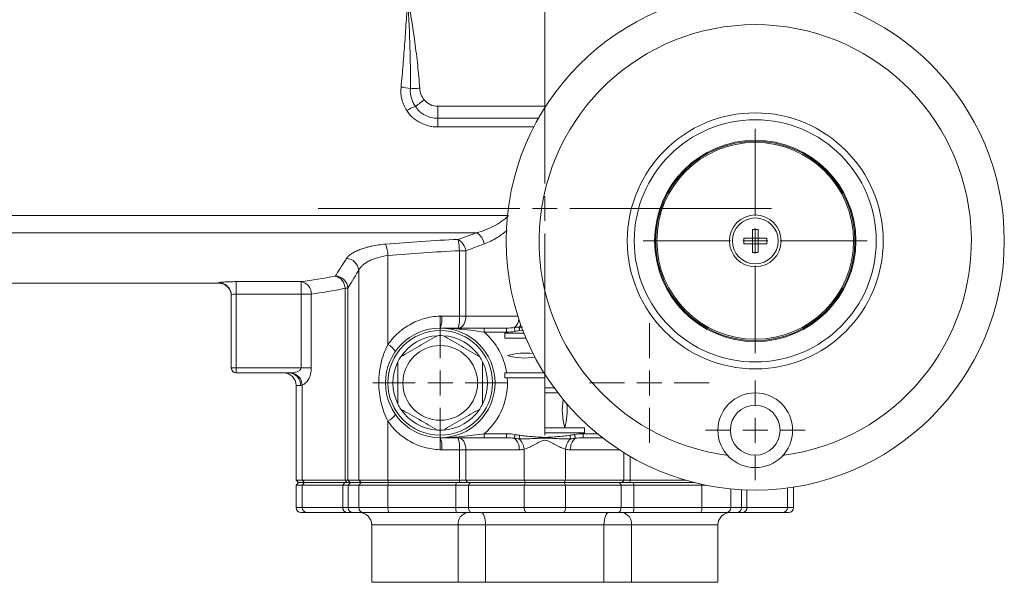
# Model space of a CAD drawing. Header units: millimetres. Extents: x -322 to 635, y -87 to 818.
# Tile 23 of 28: x 437 to 635, y 556 to 668. Entities that reach past the tile are written whole.
import ezdxf

# ---------------------------------------------------------------- set-up
doc = ezdxf.new("R2010")
doc.units = ezdxf.units.MM

# ---------------------------------------------------------------- blocks, each defined once
blk = doc.blocks.new('SW_CENTERMARKSYMBOL_3')
at = {"color": 0, "linetype": 'Continuous', "lineweight": 0}
for p, q in [((0, 5), (0, 45.5)), ((0, 0), (0, 2.5)), ((-5, 0), (-45.5, 0)), ((0, 0), (-2.5, 0)), ((0, 0), (2.5, 0)), ((0, 0), (0, -2.5)), ((5, 0), (45.5, 0)), ((0, -5), (0, -45.5))]:
    blk.add_line(p, q, dxfattribs=at)
blk = doc.blocks.new('SW_CENTERMARKSYMBOL_4')
at = {"color": 0, "linetype": 'Continuous', "lineweight": 0}
for p, q in [((0, 5), (0, 22.5)), ((0, 0), (0, 2.5)), ((-5, 0), (-22.5, 0)), ((0, 0), (-2.5, 0)), ((0, 0), (2.5, 0)), ((0, 0), (0, -2.5)), ((5, 0), (22.5, 0)), ((0, -5), (0, -22.5))]:
    blk.add_line(p, q, dxfattribs=at)
blk = doc.blocks.new('SW_CENTERMARKSYMBOL_5')
at = {"color": 0, "linetype": 'Continuous', "lineweight": 0}
for p, q in [((0, 5), (0, 10)), ((0, 0), (0, 2.5)), ((-5, 0), (-10, 0)), ((0, 0), (-2.5, 0)), ((0, 0), (2.5, 0)), ((0, 0), (0, -2.5)), ((5, 0), (10, 0)), ((0, -5), (0, -10))]:
    blk.add_line(p, q, dxfattribs=at)
blk = doc.blocks.new('SW_CENTERMARKSYMBOL_6')
at = {"color": 0, "linetype": 'Continuous', "lineweight": 0}
for p, q in [((0, 5), (0, 13.5)), ((0, 0), (0, 2.5)), ((-5, 0), (-13.5, 0)), ((0, 0), (-2.5, 0)), ((0, 0), (2.5, 0)), ((0, 0), (0, -2.5)), ((5, 0), (13.5, 0)), ((0, -5), (0, -13.5))]:
    blk.add_line(p, q, dxfattribs=at)
blk = doc.blocks.new('SW_CENTERMARKSYMBOL_7')
at = {"color": 0, "linetype": 'Continuous', "lineweight": 0}
for p, q in [((0, 5), (0, 12)), ((0, 0), (0, 2.5)), ((-5, 0), (-12, 0)), ((0, 0), (-2.5, 0)), ((0, 0), (2.5, 0)), ((0, 0), (0, -2.5)), ((5, 0), (12, 0)), ((0, -5), (0, -12))]:
    blk.add_line(p, q, dxfattribs=at)

msp = doc.modelspace()

# ---------------------------------------------------------------- linework, layer by layer
at = {"color": 7, "linetype": 'Continuous', "lineweight": 15}
for p, q in [((520.92, 648.61), (520.92, 651.01)), ((520.92, 646.87), (520.92, 648.61)), ((432.92, 625.66), (528.76, 625.66)), ((584.1, 626.31), (585.25, 626.31)), ((584.1, 626.31), (584.1, 624.58)), ((585.25, 624.58), (585.25, 626.31)), ((584.1, 624.58), (582.37, 624.58)), ((582.37, 623.44), (582.37, 624.58)), ((584.1, 623.44), (582.37, 623.44)), ((584.1, 624.58), (585.25, 624.58)), ((584.1, 623.44), (584.1, 624.58)), ((584.1, 623.44), (584.1, 621.71)), ((585.25, 623.44), (584.1, 623.44)), ((586.97, 624.58), (585.25, 624.58)), ((585.25, 623.44), (585.25, 624.58)), ((585.25, 621.71), (585.25, 623.44)), ((586.97, 623.44), (585.25, 623.44)), ((586.97, 624.58), (586.97, 623.44)), ((510.93, 621.06), (510.93, 603.21)), ((525.27, 622.04), (526.57, 622.04)), ((525.27, 608.91), (525.27, 622.04)), ((526.57, 622.04), (526.57, 608.91)), ((585.25, 621.71), (584.1, 621.71)), ((505.05, 618.13), (505.05, 576.01)), ((432.92, 615.51), (476.97, 615.51)), ((480.47, 615.83), (493.49, 615.83)), ((480.47, 613.34), (480.47, 615.83)), ((493.49, 613.34), (493.49, 615.83)), ((479.47, 598.51), (479.47, 613.12)), ((493.49, 613.34), (480.47, 613.34)), ((480.47, 613.34), (480.47, 598.51)), ((495.54, 613.34), (493.49, 613.34)), ((493.49, 598.51), (493.49, 613.34)), ((495.54, 613.34), (495.54, 598.51)), ((502.31, 614.5), (502.85, 614.5)), ((502.31, 576.01), (502.31, 614.5)), ((502.85, 614.5), (502.85, 576.01)), ((521.73, 608.91), (525.27, 608.91)), ((525.27, 608.91), (526.57, 608.91)), ((530.27, 606.51), (530.27, 605.71)), ((530.27, 606.51), (534.74, 606.51)), ((534.74, 605.71), (530.27, 605.71)), ((534.42, 605.51), (534.42, 604.51)), ((538.22, 605.51), (534.42, 605.51)), ((534.74, 606.51), (534.74, 605.71)), ((534.42, 604.51), (538.63, 604.51)), ((479.47, 598.51), (480.47, 598.51)), ((480.47, 597.51), (480.47, 598.51)), ((480.47, 598.51), (493.49, 598.51)), ((491.17, 597.51), (480.47, 597.51)), ((495.54, 598.51), (493.49, 598.51)), ((534.42, 597.51), (534.42, 596.51)), ((542.27, 597.51), (534.42, 597.51)), ((542.42, 596.51), (542.42, 597.27)), ((493.73, 595.1), (493.73, 576.01)), ((534.42, 596.51), (542.42, 596.51)), ((492.47, 595.01), (492.47, 576.01)), ((542.42, 594.51), (542.42, 593.51)), ((544.3, 594.51), (542.42, 594.51)), ((542.42, 593.51), (545.05, 593.51)), ((510.93, 587.81), (510.93, 576.01)), ((530.27, 584.51), (530.27, 585.31)), ((530.27, 585.31), (534.74, 585.31)), ((534.74, 584.51), (534.74, 585.31)), ((550.42, 586.51), (542.42, 586.51)), ((542.42, 586.51), (542.42, 585.51)), ((542.42, 585.51), (550.42, 585.51)), ((550.11, 584.51), (550.11, 585.31)), ((550.42, 585.51), (550.42, 586.51)), ((534.74, 584.51), (530.27, 584.51)), ((554.02, 584.51), (550.11, 584.51)), ((525.27, 582.11), (521.73, 582.11)), ((526.57, 582.11), (525.27, 582.11)), ((525.27, 576.01), (525.27, 582.11)), ((537.25, 582.11), (526.57, 582.11)), ((526.57, 582.11), (526.57, 576.01)), ((538.27, 582.21), (538.27, 576.01)), ((546.58, 582.21), (546.58, 576.01)), ((492.47, 576.01), (492.97, 575.51)), ((492.47, 576.01), (493.73, 576.01)), ((492.97, 575.51), (492.47, 575.01)), ((492.97, 575.51), (494.15, 575.51)), ((493.73, 576.01), (502.31, 576.01)), ((494.15, 575.51), (493.73, 576.01)), ((493.73, 575.01), (494.15, 575.51)), ((494.15, 575.51), (502.25, 575.51)), ((501.86, 575.01), (502.25, 575.51)), ((502.25, 575.51), (503.42, 575.51)), ((502.31, 576.01), (502.85, 576.01)), ((502.7, 575.51), (502.31, 576.01)), ((503.34, 575.51), (502.85, 576.01)), ((502.85, 576.01), (505.05, 576.01)), ((502.92, 575.01), (503.42, 575.51)), ((503.42, 575.51), (505.54, 575.51)), ((505.05, 576.01), (510.93, 576.01)), ((505.54, 575.51), (505.05, 576.01)), ((505.05, 575.01), (505.54, 575.51)), ((505.54, 575.51), (511.03, 575.51)), ((510.93, 576.01), (525.27, 576.01)), ((511.03, 575.51), (510.93, 576.01)), ((510.93, 575.01), (511.03, 575.51)), ((511.03, 575.51), (524.62, 575.51)), ((524.62, 575.51), (524.56, 575.01)), ((524.62, 575.51), (527.43, 575.51)), ((525.27, 576.01), (526.57, 576.01)), ((525.27, 576.01), (525.32, 575.51)), ((526.57, 576.01), (538.27, 576.01)), ((526.57, 576.01), (526.88, 575.51)), ((527.43, 575.51), (527.12, 575.01)), ((527.43, 575.51), (538.54, 575.51)), ((538.27, 576.01), (546.58, 576.01)), ((538.27, 576.01), (538.54, 575.51)), ((538.54, 575.51), (538.27, 575.01)), ((538.54, 575.51), (546.3, 575.51)), ((546.58, 576.01), (546.3, 575.51)), ((546.3, 575.51), (546.58, 575.01)), ((546.3, 575.51), (557.41, 575.51)), ((546.58, 576.01), (558.28, 576.01)), ((557.41, 575.51), (557.72, 575.01)), ((557.41, 575.51), (560.23, 575.51)), ((558.28, 576.01), (557.96, 575.51)), ((558.28, 576.01), (559.58, 576.01)), ((559.58, 576.01), (559.52, 575.51)), ((559.58, 576.01), (570.67, 576.01)), ((560.23, 575.51), (560.28, 575.01)), ((560.23, 575.51), (572.52, 575.51)), ((492.47, 575.01), (492.47, 570.51)), ((493.73, 575.01), (492.47, 575.01)), ((493.73, 575.01), (493.73, 570.51)), ((501.86, 575.01), (493.73, 575.01)), ((502.92, 575.01), (501.86, 575.01)), ((501.86, 570.51), (501.86, 575.01)), ((505.05, 575.01), (502.92, 575.01)), ((502.92, 575.01), (502.92, 570.51)), ((505.05, 575.01), (505.05, 570.51)), ((510.93, 575.01), (505.05, 575.01)), ((510.93, 575.01), (510.93, 570.51)), ((524.56, 575.01), (510.93, 575.01)), ((527.12, 575.01), (524.56, 575.01)), ((524.56, 570.51), (524.56, 575.01)), ((538.27, 575.01), (527.12, 575.01)), ((527.12, 575.01), (527.12, 570.51)), ((538.27, 575.01), (538.27, 570.51)), ((546.58, 575.01), (538.27, 575.01)), ((546.58, 575.01), (546.58, 570.51)), ((557.72, 575.01), (546.58, 575.01)), ((557.72, 570.51), (557.72, 575.01)), ((560.28, 575.01), (557.72, 575.01)), ((560.28, 575.01), (560.28, 570.51)), ((573.92, 575.01), (560.28, 575.01)), ((573.92, 575.01), (573.92, 570.51)), ((574.72, 575.01), (573.92, 575.01)), ((592.37, 570.51), (592.37, 574.6)), ((494.56, 569.51), (493.47, 569.51)), ((493.73, 570.51), (501.86, 570.51)), ((502.64, 569.51), (494.56, 569.51)), ((501.86, 570.51), (502.92, 570.51)), ((503.92, 569.51), (502.64, 569.51)), ((502.92, 570.51), (505.05, 570.51)), ((506.03, 569.51), (503.92, 569.51)), ((505.05, 570.51), (510.93, 570.51)), ((511.13, 569.51), (506.03, 569.51)), ((510.93, 570.51), (524.56, 570.51)), ((524.67, 569.51), (511.13, 569.51)), ((524.56, 570.51), (527.12, 570.51)), ((527.75, 569.51), (524.67, 569.51)), ((527.12, 570.51), (538.27, 570.51)), ((538.82, 569.51), (527.75, 569.51)), ((538.27, 570.51), (546.58, 570.51)), ((546.02, 569.51), (538.82, 569.51)), ((557.1, 569.51), (546.02, 569.51)), ((546.58, 570.51), (557.72, 570.51)), ((560.17, 569.51), (557.1, 569.51)), ((557.72, 570.51), (560.28, 570.51)), ((573.72, 569.51), (560.17, 569.51)), ((560.28, 570.51), (573.92, 570.51)), ((578.81, 569.51), (573.72, 569.51)), ((573.92, 570.51), (579.79, 570.51)), ((580.93, 569.51), (578.81, 569.51)), ((579.79, 570.51), (581.92, 570.51)), ((582.2, 569.51), (580.93, 569.51)), ((581.92, 570.51), (582.98, 570.51)), ((590.28, 569.51), (582.2, 569.51)), ((582.98, 570.51), (591.12, 570.51)), ((591.37, 569.51), (590.28, 569.51)), ((507.67, 567.01), (507.67, 555.51)), ((525.03, 555.51), (525.03, 567.01)), ((530.54, 567.01), (525.03, 567.01)), ((554.3, 567.01), (530.54, 567.01)), ((530.54, 555.51), (530.54, 567.01)), ((559.81, 567.01), (554.3, 567.01)), ((554.3, 555.51), (554.3, 567.01)), ((559.81, 555.51), (559.81, 567.01)), ((577.17, 555.51), (577.17, 567.01)), ((507.67, 555.51), (525.03, 555.51)), ((525.03, 555.51), (530.54, 555.51)), ((530.54, 555.51), (554.3, 555.51)), ((554.3, 555.51), (559.81, 555.51)), ((559.81, 555.51), (577.17, 555.51))]:
    msp.add_line(p, q, dxfattribs=at)
at = {"color": 8, "linetype": 'Continuous', "lineweight": 15}
for p, q in [((520.92, 651.01), (542.59, 651.01)), ((520.92, 648.61), (541.15, 648.61)), ((540.21, 646.87), (520.92, 646.87)), ((432.92, 629.11), (534.93, 629.11)), ((476.97, 615.51), (476.97, 615.62)), ((526.57, 608.91), (537.01, 608.91)), ((537.26, 606.71), (537.91, 606.71)), ((538.11, 606.09), (537.37, 606.01)), ((493.37, 595.01), (492.47, 595.01)), ((550.11, 585.31), (553.01, 585.31)), ((557.39, 582.11), (547.59, 582.11)), ((558.28, 576.01), (558.28, 581.54)), ((559.58, 580.76), (559.58, 576.01)), ((573.88, 575.19), (573.92, 575.01)), ((579.79, 574.25), (579.79, 570.51)), ((581.92, 570.51), (581.92, 574.08)), ((582.98, 574.04), (582.98, 570.51)), ((591.12, 574.43), (591.12, 570.51)), ((492.47, 570.51), (493.73, 570.51)), ((591.12, 570.51), (592.37, 570.51)), ((525.03, 567.01), (507.67, 567.01)), ((577.17, 567.01), (559.81, 567.01))]:
    msp.add_line(p, q, dxfattribs=at)
at = {"color": 7, "linetype": 'Continuous', "lineweight": 15, "flags": 128}
for points in [[(515.42, 654.54), (515.61, 654.55), (515.81, 654.56), (516.03, 654.58), (516.27, 654.59), (516.51, 654.61), (516.77, 654.62), (517.03, 654.64), (517.3, 654.65)], [(516.43, 650.96), (516.57, 651.07), (516.74, 651.2), (516.94, 651.36), (517.16, 651.53), (517.39, 651.72), (517.65, 651.92), (517.91, 652.13), (518.18, 652.34)], [(526.57, 608.91), (526.54, 608.44), (526.45, 607.99), (526.31, 607.57), (526.13, 607.21), (525.9, 606.91), (525.64, 606.69), (525.36, 606.55), (525.06, 606.51)], [(536.31, 606.62), (536.32, 606.58), (536.33, 606.52), (536.35, 606.44), (536.36, 606.34), (536.38, 606.23), (536.4, 606.11), (536.43, 605.99), (536.45, 605.86)], [(537.26, 606.71), (537.27, 606.65), (537.28, 606.58), (537.29, 606.5), (537.31, 606.42), (537.32, 606.32), (537.34, 606.22), (537.35, 606.12), (537.37, 606.01)], [(536.31, 584.4), (536.32, 584.44), (536.33, 584.5), (536.35, 584.58), (536.36, 584.68), (536.38, 584.79), (536.4, 584.9), (536.43, 585.03), (536.45, 585.16)], [(548.53, 584.4), (548.53, 584.44), (548.51, 584.5), (548.5, 584.58), (548.48, 584.68), (548.46, 584.79), (548.44, 584.9), (548.42, 585.03), (548.4, 585.16)], [(526.57, 582.11), (526.54, 582.58), (526.45, 583.03), (526.31, 583.44), (526.13, 583.81), (525.9, 584.1), (525.64, 584.33), (525.36, 584.46), (525.06, 584.51)], [(537.26, 584.31), (537.27, 584.36), (537.28, 584.43), (537.29, 584.51), (537.31, 584.6), (537.32, 584.69), (537.34, 584.8), (537.35, 584.9), (537.37, 585.01)], [(547.58, 584.31), (547.58, 584.36), (547.57, 584.43), (547.55, 584.51), (547.54, 584.6), (547.52, 584.69), (547.51, 584.8), (547.49, 584.9), (547.48, 585.01)], [(527.75, 569.51), (527.62, 569.53), (527.51, 569.58), (527.4, 569.68), (527.31, 569.8), (527.23, 569.95), (527.17, 570.13), (527.13, 570.31), (527.12, 570.51)], [(529.63, 569.51), (529.81, 569.46), (529.98, 569.32), (530.14, 569.09), (530.27, 568.78), (530.39, 568.4), (530.47, 567.96), (530.52, 567.5), (530.54, 567.01)], [(538.82, 569.51), (538.71, 569.53), (538.61, 569.58), (538.51, 569.68), (538.43, 569.8), (538.36, 569.95), (538.31, 570.13), (538.28, 570.31), (538.27, 570.51)], [(546.02, 569.51), (546.13, 569.53), (546.24, 569.58), (546.33, 569.68), (546.42, 569.8), (546.49, 569.95), (546.54, 570.13), (546.57, 570.31), (546.58, 570.51)], [(555.22, 569.51), (555.04, 569.46), (554.87, 569.32), (554.71, 569.09), (554.57, 568.78), (554.46, 568.4), (554.37, 567.96), (554.32, 567.5), (554.3, 567.01)], [(557.1, 569.51), (557.22, 569.53), (557.34, 569.58), (557.45, 569.68), (557.54, 569.8), (557.62, 569.95), (557.68, 570.13), (557.71, 570.31), (557.72, 570.51)]]:
    msp.add_lwpolyline(points, dxfattribs=at)
at = {"color": 7, "linetype": 'Continuous', "lineweight": 15}
for centre, radius in [((584.67, 624.01), 50), ((584.67, 624.01), 25.69), ((584.67, 624.01), 24.3), ((584.67, 624.01), 20.2), ((584.67, 624.01), 20), ((584.67, 624.01), 19.75), ((584.67, 624.01), 5.2), ((584.67, 624.01), 4.6), ((521.42, 595.51), 11), ((521.42, 595.51), 10.5), ((521.42, 595.51), 7.5), ((584.67, 586.01), 7.5), ((584.67, 586.01), 5)]:
    msp.add_circle(centre, radius, dxfattribs=at)
for centre, radius, start, end in [((584.67, 624.01), 43.39, 277.1391, 262.8609), ((512.68, 644.71), 10.2, 74.4136, 85.1271), ((518.37, 644.48), 6.77, 106.6687, 122.9984), ((520.92, 654.51), 3.5, 218.3221, 270), ((526.88, 622.77), 3.45, 10.8347, 56.9954), ((504.1, 620.81), 6.83, 2.1295, 21.9859), ((523.31, 621.47), 3.31, 9.8122, 59.2282), ((512.91, 621.74), 12.37, 1.3802, 12.0315), ((502.46, 617.9), 2.6, 4.9321, 86.8704), ((500.32, 614.43), 2.53, 1.4693, 89.0396), ((499.72, 614.46), 2.59, 0.9238, 75.7185), ((476.97, 613.12), 2.5, 0.0313, 90.0304), ((476.97, 613.01), 2.5, 0, 90), ((493.11, 613.42), 2.44, 358.0367, 80.9257), ((516.86, 608.32), 4.91, 338.3605, 6.9034), ((519.48, 608.32), 5.82, 341.9107, 5.8496), ((521.42, 595.51), 9.5, 93.4746, 146.5254), ((521.42, 595.51), 9.5, 86.5254, 93.4746), ((521.42, 595.51), 9.5, 33.4746, 86.5254), ((521.42, 595.51), 13.5, 8.5196, 49.0739), ((508.8, 599.41), 4.36, 33.757, 60.7145), ((538.42, 589.01), 12.5, 82.3957, 106.2602), ((538.42, 613.01), 12.5, 253.7398, 279.3408), ((521.42, 595.51), 9.5, 153.4746, 206.5254), ((521.42, 595.51), 9.5, 146.5254, 153.4746), ((521.42, 595.51), 9.5, 26.5254, 33.4746), ((521.42, 595.51), 9.5, 333.4746, 26.5254), ((480.47, 598.51), 1, 180, 270), ((489.97, 595.01), 2.5, 0, 90), ((491.01, 595.15), 2.36, 356.5808, 86.1139), ((491.05, 594.92), 2.68, 3.8276, 77.2043), ((521.42, 595.51), 13.5, 310.9261, 4.248), ((521.42, 595.51), 9.5, 206.5254, 213.4746), ((521.42, 595.51), 9.5, 326.5254, 333.4746), ((558.08, 590.01), 12.15, 169.7378, 196.4926), ((534.77, 590.01), 12.15, 343.5074, 6.1096), ((508.8, 591.61), 4.36, 299.2855, 326.243), ((521.42, 595.51), 9.5, 213.4746, 266.5254), ((521.42, 595.51), 9.5, 273.4746, 326.5254), ((521.42, 595.51), 9.5, 266.5254, 273.4746), ((516.86, 582.7), 4.91, 353.0966, 21.6395), ((519.48, 582.7), 5.82, 354.1504, 18.0893), ((534.61, 582.36), 2.66, 354.5959, 50.0314), ((534.89, 581.88), 3.39, 5.5362, 45.6665), ((549.95, 581.88), 3.39, 134.3335, 174.4638), ((550.24, 582.36), 2.66, 129.9686, 185.4041), ((493.47, 570.51), 1, 180, 270), ((494.65, 570.43), 0.928, 175.2544, 264.2971), ((502.77, 570.41), 0.911, 173.8721, 262.1517), ((503.92, 570.5), 0.997, 179.8206, 269.8201), ((506.04, 570.5), 0.99, 179.4393, 269.4287), ((505.17, 567.01), 2.5, 0, 90), ((512.35, 570.27), 1.44, 170.3793, 211.8914), ((526.88, 570.26), 2.34, 173.9338, 198.8058), ((527.26, 567.29), 2.25, 99.9738, 187.3234), ((557.58, 567.29), 2.25, 352.6766, 80.0262), ((557.96, 570.26), 2.34, 341.1942, 6.0662), ((572.5, 570.27), 1.44, 328.1086, 9.6207), ((579.67, 567.01), 2.5, 90, 180), ((578.8, 570.5), 0.99, 270.5713, 0.5607), ((580.93, 570.5), 0.997, 270.1799, 0.1794), ((582.08, 570.41), 0.911, 277.8483, 6.1279), ((590.19, 570.43), 0.928, 275.7029, 4.7456), ((591.37, 570.51), 1, 270, 0)]:
    msp.add_arc(centre, radius, start, end, dxfattribs=at)
at = {"color": 8, "linetype": 'Continuous', "lineweight": 15}
for centre, radius, start, end in [((534.96, 608.42), 2.25, 307.0008, 356.7266), ((535.86, 608.36), 2.17, 310.3405, 324.3356)]:
    msp.add_arc(centre, radius, start, end, dxfattribs=at)
at = {"color": 7, "linetype": 'Continuous', "lineweight": 15}
for points, knots in [([(513.55, 654.88), (513.7, 656.37), (513.84, 657.87), (514.09, 660.87), (514.2, 662.38), (514.42, 665.41), (514.52, 666.93), (514.67, 669.21), (514.72, 669.97), (514.82, 671.49), (514.87, 672.25), (514.92, 673.01)], [0, 0, 0, 0, 0.25, 0.25, 0.5, 0.5, 0.75, 0.75, 0.875, 0.875, 1, 1, 1, 1]), ([(515.42, 654.54), (515.45, 656.07), (515.45, 657.61), (515.4, 660.69), (515.36, 662.23), (515.21, 666.85), (515.07, 669.93), (514.92, 673.01)], [0, 0, 0, 0, 0.25, 0.25, 0.5, 0.5, 1, 1, 1, 1]), ([(517.3, 654.65), (517.2, 656.19), (517.06, 657.73), (516.73, 660.8), (516.53, 662.33), (515.9, 666.91), (515.41, 669.96), (514.92, 673.01)], [0, 0, 0, 0, 0.25, 0.25, 0.5, 0.5, 1, 1, 1, 1]), ([(514.69, 650.15), (514.23, 650.85), (513.91, 651.61), (513.52, 653.22), (513.46, 654.05), (513.55, 654.88)], [0, 0, 0, 0, 0.5, 0.5, 1, 1, 1, 1]), ([(515.42, 654.54), (515.39, 653.9), (515.46, 653.28), (515.72, 652.36), (515.83, 652.07), (516.1, 651.5), (516.25, 651.22), (516.43, 650.96)], [0, 0, 0, 0, 0.5, 0.5, 0.75, 0.75, 1, 1, 1, 1]), ([(517.3, 654.65), (517.32, 654.23), (517.41, 653.82), (517.71, 653.03), (517.92, 652.67), (518.18, 652.34)], [0, 0, 0, 0, 0.5, 0.5, 1, 1, 1, 1]), ([(516.43, 650.96), (516.68, 650.6), (516.97, 650.27), (517.46, 649.83), (517.63, 649.7), (517.99, 649.45), (518.18, 649.34), (518.77, 649.03), (519.19, 648.87), (520.04, 648.67), (520.48, 648.61), (520.92, 648.61)], [0, 0, 0, 0, 0.25, 0.25, 0.375, 0.375, 0.5, 0.5, 0.75, 0.75, 1, 1, 1, 1]), ([(520.92, 646.87), (520.61, 646.87), (520.3, 646.89), (519.69, 646.96), (519.39, 647.02), (518.5, 647.23), (517.92, 647.45), (517.1, 647.88), (516.83, 648.04), (516.33, 648.39), (516.1, 648.57), (515.65, 648.98), (515.44, 649.19), (515.04, 649.65), (514.86, 649.9), (514.69, 650.15)], [0, 0, 0, 0, 0.125, 0.125, 0.25, 0.25, 0.5, 0.5, 0.625, 0.625, 0.75, 0.75, 0.875, 0.875, 1, 1, 1, 1]), ([(528.76, 625.66), (529.33, 625.82), (529.9, 626), (531.01, 626.43), (531.56, 626.67), (532.64, 627.22), (533.17, 627.52), (534.2, 628.24), (534.69, 628.64), (535.13, 629.11)], [0, 0, 0, 0, 0.25, 0.25, 0.5, 0.5, 0.75, 0.75, 1, 1, 1, 1]), ([(502.6, 620.5), (502.7, 620.66), (502.83, 620.81), (503.16, 621.12), (503.36, 621.27), (503.81, 621.57), (504.07, 621.72), (504.65, 622), (504.97, 622.14), (505.65, 622.41), (506.02, 622.53), (506.61, 622.7), (506.81, 622.75), (507.22, 622.86), (507.44, 622.91), (508.53, 623.14), (509.45, 623.28), (510.44, 623.36)], [0, 0, 0, 0, 0.125, 0.125, 0.25, 0.25, 0.375, 0.375, 0.5, 0.5, 0.625, 0.625, 0.6875, 0.6875, 0.75, 0.75, 1, 1, 1, 1]), ([(510.93, 621.06), (510.17, 620.97), (509.46, 620.83), (508.46, 620.53), (508.15, 620.42), (507.56, 620.18), (507.29, 620.05), (506.78, 619.78), (506.55, 619.64), (506.12, 619.35), (505.94, 619.2), (505.6, 618.9), (505.46, 618.74), (505.22, 618.44), (505.12, 618.28), (505.05, 618.13)], [0, 0, 0, 0, 0.25, 0.25, 0.375, 0.375, 0.5, 0.5, 0.625, 0.625, 0.75, 0.75, 0.875, 0.875, 1, 1, 1, 1]), ([(476.97, 615.62), (476.97, 615.63), (477, 615.64), (477.09, 615.66), (477.16, 615.67), (477.34, 615.7), (477.45, 615.71), (477.7, 615.74), (477.85, 615.75), (478.18, 615.77), (478.36, 615.78), (478.74, 615.8), (478.94, 615.81), (479.36, 615.82), (479.58, 615.82), (480.02, 615.83), (480.24, 615.83), (480.47, 615.83)], [0, 0, 0, 0, 0.125, 0.125, 0.25, 0.25, 0.375, 0.375, 0.5, 0.5, 0.625, 0.625, 0.75, 0.75, 0.875, 0.875, 1, 1, 1, 1]), ([(480.47, 613.34), (480.34, 613.34), (480.21, 613.33), (479.97, 613.31), (479.85, 613.29), (479.58, 613.22), (479.47, 613.16), (479.47, 613.12)], [0, 0, 0, 0, 0.25, 0.25, 0.5, 0.5, 1, 1, 1, 1]), ([(510.93, 603.21), (511.54, 604.09), (512.24, 604.88), (513.42, 605.93), (513.84, 606.26), (514.71, 606.87), (515.17, 607.14), (516.09, 607.64), (516.57, 607.85), (517.56, 608.23), (518.07, 608.39), (519.61, 608.78), (520.66, 608.91), (521.73, 608.91)], [0, 0, 0, 0, 0.25, 0.25, 0.375, 0.375, 0.5, 0.5, 0.625, 0.625, 0.75, 0.75, 1, 1, 1, 1]), ([(513.5, 600.75), (514.1, 601.1), (514.71, 601.45), (515.93, 602.15), (516.54, 602.5), (517.78, 603.22), (518.41, 603.58), (519.64, 604.29), (520.24, 604.64), (520.85, 604.99)], [0, 0, 0, 0, 0.25, 0.25, 0.5, 0.5, 0.75, 0.75, 1, 1, 1, 1]), ([(530.27, 605.71), (529.5, 605.81), (528.74, 605.91), (527.24, 606.11), (526.5, 606.2), (525.03, 606.35), (524.3, 606.41), (523.22, 606.47), (522.86, 606.48), (522.14, 606.5), (521.78, 606.51), (521.42, 606.51)], [0, 0, 0, 0, 0.25, 0.25, 0.5, 0.5, 0.75, 0.75, 0.875, 0.875, 1, 1, 1, 1]), ([(530.27, 606.51), (529.46, 606.51), (528.68, 606.51), (527.52, 606.51), (527.13, 606.51), (526.38, 606.51), (526.01, 606.51), (524.19, 606.51), (522.8, 606.51), (521.42, 606.51)], [0, 0, 0, 0, 0.25, 0.25, 0.375, 0.375, 0.5, 0.5, 1, 1, 1, 1]), ([(522, 604.99), (522.6, 604.64), (523.21, 604.29), (524.43, 603.59), (525.04, 603.23), (526.28, 602.52), (526.91, 602.16), (528.14, 601.45), (528.74, 601.1), (529.35, 600.75)], [0, 0, 0, 0, 0.25, 0.25, 0.5, 0.5, 0.75, 0.75, 1, 1, 1, 1]), ([(510.93, 587.81), (510.62, 588.4), (510.35, 589), (509.89, 590.25), (509.7, 590.88), (509.39, 592.17), (509.28, 592.84), (509.12, 594.16), (509.09, 594.83), (509.09, 595.83), (509.09, 596.16), (509.13, 596.83), (509.16, 597.17), (509.27, 598.16), (509.39, 598.82), (509.69, 600.12), (509.88, 600.76), (510.35, 602.01), (510.62, 602.62), (510.93, 603.21)], [0, 0, 0, 0, 0.125, 0.125, 0.25, 0.25, 0.375, 0.375, 0.5, 0.5, 0.5625, 0.5625, 0.625, 0.625, 0.75, 0.75, 0.875, 0.875, 1, 1, 1, 1]), ([(512.92, 599.75), (512.92, 599.06), (512.92, 598.35), (512.92, 596.93), (512.92, 596.22), (512.92, 595.15), (512.92, 594.79), (512.92, 594.08), (512.92, 593.72), (512.92, 592.65), (512.92, 591.95), (512.92, 591.27)], [0, 0, 0, 0, 0.25, 0.25, 0.5, 0.5, 0.625, 0.625, 0.75, 0.75, 1, 1, 1, 1]), ([(529.92, 599.75), (529.92, 599.06), (529.92, 598.35), (529.92, 596.93), (529.92, 596.22), (529.92, 595.15), (529.92, 594.79), (529.92, 594.08), (529.92, 593.72), (529.92, 592.65), (529.92, 591.95), (529.92, 591.27)], [0, 0, 0, 0, 0.25, 0.25, 0.5, 0.5, 0.625, 0.625, 0.75, 0.75, 1, 1, 1, 1]), ([(491.65, 597.53), (492.01, 597.57), (492.37, 597.64), (492.8, 597.8), (492.88, 597.84), (493.05, 597.93), (493.13, 597.98), (493.27, 598.09), (493.34, 598.15), (493.45, 598.31), (493.49, 598.41), (493.49, 598.51)], [0, 0, 0, 0, 0.5, 0.5, 0.625, 0.625, 0.75, 0.75, 0.875, 0.875, 1, 1, 1, 1]), ([(495.54, 598.51), (495.54, 598.29), (495.53, 598.08), (495.48, 597.67), (495.44, 597.47), (495.34, 597.08), (495.28, 596.9), (495.14, 596.55), (495.06, 596.39), (494.81, 595.95), (494.61, 595.7), (494.19, 595.32), (493.96, 595.18), (493.73, 595.1)], [0, 0, 0, 0, 0.125, 0.125, 0.25, 0.25, 0.375, 0.375, 0.5, 0.5, 0.75, 0.75, 1, 1, 1, 1]), ([(520.85, 586.03), (520.24, 586.37), (519.64, 586.72), (518.42, 587.43), (517.81, 587.78), (516.57, 588.5), (515.94, 588.86), (514.71, 589.57), (514.1, 589.92), (513.5, 590.27)], [0, 0, 0, 0, 0.25, 0.25, 0.5, 0.5, 0.75, 0.75, 1, 1, 1, 1]), ([(529.35, 590.27), (528.74, 589.92), (528.14, 589.57), (526.92, 588.87), (526.31, 588.51), (525.07, 587.8), (524.44, 587.44), (523.21, 586.73), (522.6, 586.37), (522, 586.03)], [0, 0, 0, 0, 0.25, 0.25, 0.5, 0.5, 0.75, 0.75, 1, 1, 1, 1]), ([(521.73, 582.11), (520.66, 582.11), (519.62, 582.24), (518.08, 582.62), (517.58, 582.78), (516.58, 583.16), (516.1, 583.38), (515.17, 583.87), (514.72, 584.14), (513.86, 584.74), (513.43, 585.07), (512.24, 586.13), (511.54, 586.93), (510.93, 587.81)], [0, 0, 0, 0, 0.25, 0.25, 0.375, 0.375, 0.5, 0.5, 0.625, 0.625, 0.75, 0.75, 1, 1, 1, 1]), ([(530.27, 585.31), (529.5, 585.2), (528.74, 585.1), (527.24, 584.91), (526.5, 584.82), (525.03, 584.67), (524.3, 584.61), (523.22, 584.55), (522.86, 584.53), (522.14, 584.51), (521.78, 584.51), (521.42, 584.51)], [0, 0, 0, 0, 0.25, 0.25, 0.5, 0.5, 0.75, 0.75, 0.875, 0.875, 1, 1, 1, 1]), ([(530.27, 584.51), (529.46, 584.51), (528.68, 584.51), (527.52, 584.51), (527.13, 584.51), (526.38, 584.51), (526.01, 584.51), (524.19, 584.51), (522.8, 584.51), (521.42, 584.51)], [0, 0, 0, 0, 0.25, 0.25, 0.375, 0.375, 0.5, 0.5, 1, 1, 1, 1]), ([(547.58, 584.31), (547.16, 584.29), (546.73, 584.29), (545.87, 584.3), (545.44, 584.32), (544.58, 584.36), (544.15, 584.38), (543.29, 584.42), (542.85, 584.44), (541.99, 584.44), (541.56, 584.42), (540.69, 584.38), (540.26, 584.36), (539.4, 584.32), (538.97, 584.3), (538.12, 584.29), (537.69, 584.29), (537.26, 584.31)], [0, 0, 0, 0, 0.125, 0.125, 0.25, 0.25, 0.375, 0.375, 0.5, 0.5, 0.625, 0.625, 0.75, 0.75, 0.875, 0.875, 1, 1, 1, 1]), ([(537.37, 585.01), (537.79, 584.94), (538.21, 584.89), (539.05, 584.8), (539.47, 584.77), (540.31, 584.69), (540.73, 584.66), (541.58, 584.61), (542, 584.58), (542.85, 584.58), (543.27, 584.61), (544.11, 584.66), (544.53, 584.69), (545.38, 584.77), (545.8, 584.8), (546.64, 584.89), (547.06, 584.94), (547.48, 585.01)], [0, 0, 0, 0, 0.125, 0.125, 0.25, 0.25, 0.375, 0.375, 0.5, 0.5, 0.625, 0.625, 0.75, 0.75, 0.875, 0.875, 1, 1, 1, 1]), ([(546.58, 582.21), (546.25, 582.3), (545.92, 582.43), (545.25, 582.73), (544.92, 582.9), (544.24, 583.26), (543.91, 583.46), (543.38, 583.73), (543.2, 583.82), (542.83, 583.96), (542.64, 584.02), (542.24, 584.02), (542.04, 583.97), (541.67, 583.83), (541.49, 583.74), (540.96, 583.47), (540.62, 583.27), (539.94, 582.91), (539.61, 582.74), (538.93, 582.43), (538.6, 582.3), (538.27, 582.21)], [0, 0, 0, 0, 0.125, 0.125, 0.25, 0.25, 0.375, 0.375, 0.4375, 0.4375, 0.5, 0.5, 0.5625, 0.5625, 0.625, 0.625, 0.75, 0.75, 0.875, 0.875, 1, 1, 1, 1])]:
    msp.add_open_spline(points, degree=3, knots=knots, dxfattribs=at)
for points in [[(525, 624.32), (526.24, 624.75), (527.49, 625.2), (528.76, 625.66)], [(510.44, 623.36), (515.25, 623.76), (520.11, 624.08), (525, 624.32)], [(530.27, 623.41), (529.02, 622.95), (527.79, 622.49), (526.57, 622.04)], [(525.27, 622.04), (520.45, 621.8), (515.67, 621.47), (510.93, 621.06)], [(500.36, 616.96), (500.9, 617.8), (501.65, 618.98), (502.6, 620.5)], [(493.49, 615.83), (495.68, 616.08), (497.97, 616.46), (500.36, 616.96)], [(505.05, 618.13), (504.12, 616.57), (503.37, 615.36), (502.85, 614.5)], [(502.31, 614.5), (499.96, 613.99), (497.7, 613.6), (495.54, 613.34)], [(534.74, 606.51), (535.26, 606.51), (535.79, 606.54), (536.31, 606.62)], [(536.45, 605.86), (535.88, 605.76), (535.31, 605.71), (534.74, 605.71)], [(536.31, 606.62), (536.63, 606.66), (536.94, 606.69), (537.26, 606.71)], [(537.37, 606.01), (537.06, 605.96), (536.76, 605.91), (536.45, 605.86)], [(491.17, 597.51), (491.33, 597.51), (491.49, 597.52), (491.65, 597.53)], [(493.73, 595.1), (493.6, 595.04), (493.48, 595.01), (493.37, 595.01)], [(534.74, 585.31), (535.31, 585.31), (535.88, 585.26), (536.45, 585.16)], [(536.45, 585.16), (536.76, 585.1), (537.06, 585.06), (537.37, 585.01)], [(547.48, 585.01), (547.78, 585.06), (548.09, 585.1), (548.4, 585.16)], [(548.4, 585.16), (548.96, 585.26), (549.53, 585.31), (550.11, 585.31)], [(536.31, 584.4), (535.79, 584.47), (535.26, 584.51), (534.74, 584.51)], [(537.26, 584.31), (536.94, 584.33), (536.63, 584.36), (536.31, 584.4)], [(548.53, 584.4), (548.22, 584.36), (547.9, 584.33), (547.58, 584.31)], [(550.11, 584.51), (549.58, 584.51), (549.06, 584.47), (548.53, 584.4)], [(538.27, 582.21), (537.93, 582.14), (537.59, 582.11), (537.25, 582.11)], [(547.59, 582.11), (547.25, 582.11), (546.92, 582.14), (546.58, 582.21)]]:
    msp.add_open_spline(points, degree=3, dxfattribs=at)
at = {"color": 8, "linetype": 'Continuous', "lineweight": 15}
msp.add_open_spline([(534.88, 626.2), (534.22, 625.65), (532.77, 624.46), (531.14, 623.78), (530.27, 623.41)], degree=3, knots=[0, 0, 0, 0, 0.460116, 1, 1, 1, 1], dxfattribs=at)

# ---------------------------------------------------------------- block references
at = {"color": 7, "linetype": 'Continuous', "lineweight": 0}
for name, p in [('SW_CENTERMARKSYMBOL_3', (542.42, 630.51)), ('SW_CENTERMARKSYMBOL_4', (584.67, 624.01)), ('SW_CENTERMARKSYMBOL_6', (521.42, 595.51)), ('SW_CENTERMARKSYMBOL_7', (563.42, 595.51)), ('SW_CENTERMARKSYMBOL_5', (584.67, 586.01))]:
    msp.add_blockref(name, p, dxfattribs=at)

doc.saveas('drawing.dxf')
